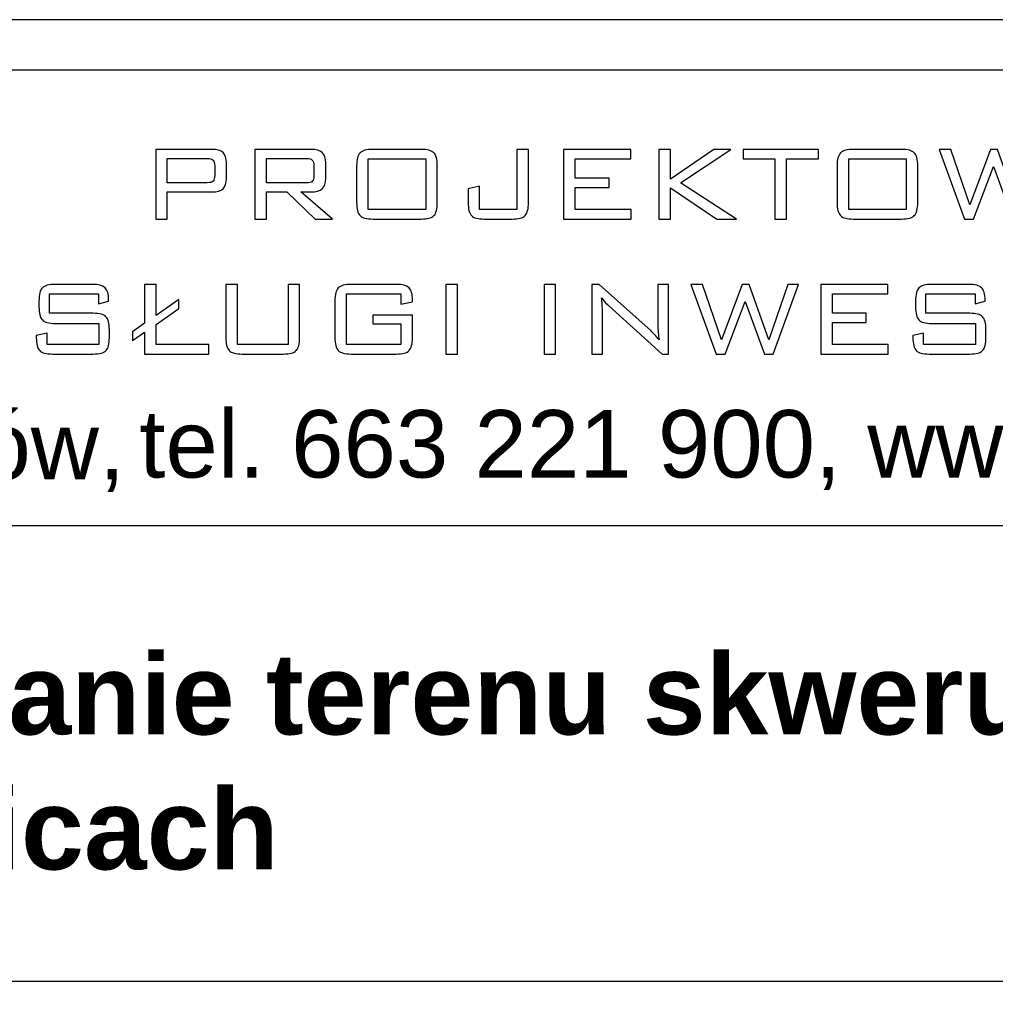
# Model space of a CAD drawing. Header units: millimetres. Extents: x 730 to 10409, y 1134 to 11940.
# Tile 24 of 49: x 8562 to 8851, y 1863 to 2155. Entities that reach past the tile are written whole.
import ezdxf

# ---------------------------------------------------------------- set-up
doc = ezdxf.new("R2010")
doc.units = ezdxf.units.MM
doc.layers.add('_0', color=7, linetype='Continuous')
doc.layers.add('A_ramka', color=7, linetype='Continuous')
doc.layers.add('wymiar', color=7, linetype='Continuous', lineweight=13)
doc.styles.add('GENERATED_STYLE_6', font='txt')

msp = doc.modelspace()

# ---------------------------------------------------------------- linework, layer by layer
at = {"layer": '_0'}
for points, knots in [([(8602.32, 2095.68), (8602.32, 2095.68), (8602.32, 2116.32), (8602.32, 2116.32), (8602.32, 2116.32), (8602.32, 2116.32), (8618.95, 2116.32), (8618.95, 2116.32), (8618.95, 2116.32), (8620.49, 2116.32), (8621.61, 2116), (8622.29, 2115.37), (8622.29, 2115.37), (8622.98, 2114.74), (8623.32, 2113.72), (8623.32, 2112.32), (8623.32, 2112.32), (8623.32, 2112.32), (8623.32, 2107.71), (8623.32, 2107.71), (8623.32, 2107.71), (8623.32, 2106.32), (8622.98, 2105.3), (8622.29, 2104.67), (8622.29, 2104.67), (8621.61, 2104.04), (8620.49, 2103.72), (8618.95, 2103.72), (8618.95, 2103.72), (8618.95, 2103.72), (8605.77, 2103.72), (8605.77, 2103.72), (8605.77, 2103.72), (8605.77, 2103.72), (8605.77, 2095.68), (8605.77, 2095.68), (8605.77, 2095.68), (8605.77, 2095.68), (8602.32, 2095.68), (8602.32, 2095.68)], [0, 0, 0, 0, 0.1, 0.1, 0.1, 0.1, 0.2, 0.2, 0.2, 0.2, 0.3, 0.3, 0.3, 0.3, 0.4, 0.4, 0.4, 0.4, 0.5, 0.5, 0.5, 0.5, 0.6, 0.6, 0.6, 0.6, 0.7, 0.7, 0.7, 0.7, 0.8, 0.8, 0.8, 0.8, 0.9, 0.9, 0.9, 0.9, 1, 1, 1, 1]), ([(8617.6, 2113.65), (8617.6, 2113.65), (8605.77, 2113.65), (8605.77, 2113.65), (8605.77, 2113.65), (8605.77, 2113.65), (8605.77, 2106.44), (8605.77, 2106.44), (8605.77, 2106.44), (8605.77, 2106.44), (8617.6, 2106.44), (8617.6, 2106.44), (8617.6, 2106.44), (8618.45, 2106.44), (8619.03, 2106.6), (8619.35, 2106.92), (8619.35, 2106.92), (8619.67, 2107.25), (8619.83, 2107.81), (8619.83, 2108.6), (8619.83, 2108.6), (8619.83, 2108.6), (8619.83, 2111.48), (8619.83, 2111.48), (8619.83, 2111.48), (8619.83, 2112.27), (8619.67, 2112.83), (8619.35, 2113.16), (8619.35, 2113.16), (8619.03, 2113.49), (8618.45, 2113.65), (8617.6, 2113.65)], [0, 0, 0, 0, 0.125, 0.125, 0.125, 0.125, 0.25, 0.25, 0.25, 0.25, 0.375, 0.375, 0.375, 0.375, 0.5, 0.5, 0.5, 0.5, 0.625, 0.625, 0.625, 0.625, 0.75, 0.75, 0.75, 0.75, 0.875, 0.875, 0.875, 0.875, 1, 1, 1, 1]), ([(8631.74, 2095.68), (8631.74, 2095.68), (8631.74, 2116.32), (8631.74, 2116.32), (8631.74, 2116.32), (8631.74, 2116.32), (8648.37, 2116.32), (8648.37, 2116.32), (8648.37, 2116.32), (8649.91, 2116.32), (8651.03, 2116), (8651.71, 2115.37), (8651.71, 2115.37), (8652.4, 2114.74), (8652.74, 2113.72), (8652.74, 2112.32), (8652.74, 2112.32), (8652.74, 2112.32), (8652.74, 2107.7), (8652.74, 2107.7), (8652.74, 2107.7), (8652.74, 2106.32), (8652.4, 2105.3), (8651.71, 2104.67), (8651.71, 2104.67), (8651.03, 2104.04), (8649.91, 2103.72), (8648.37, 2103.72), (8648.37, 2103.72), (8648.37, 2103.72), (8645.34, 2103.72), (8645.34, 2103.72), (8645.34, 2103.72), (8645.34, 2103.72), (8654.77, 2095.68), (8654.77, 2095.68), (8654.77, 2095.68), (8654.77, 2095.68), (8649.65, 2095.68), (8649.65, 2095.68), (8649.65, 2095.68), (8649.65, 2095.68), (8641.26, 2103.72), (8641.26, 2103.72), (8641.26, 2103.72), (8641.26, 2103.72), (8635.19, 2103.72), (8635.19, 2103.72), (8635.19, 2103.72), (8635.19, 2103.72), (8635.19, 2095.68), (8635.19, 2095.68), (8635.19, 2095.68), (8635.19, 2095.68), (8631.74, 2095.68), (8631.74, 2095.68)], [0, 0, 0, 0, 0.071429, 0.071429, 0.071429, 0.071429, 0.142857, 0.142857, 0.142857, 0.142857, 0.214286, 0.214286, 0.214286, 0.214286, 0.285714, 0.285714, 0.285714, 0.285714, 0.357143, 0.357143, 0.357143, 0.357143, 0.428571, 0.428571, 0.428571, 0.428571, 0.5, 0.5, 0.5, 0.5, 0.571429, 0.571429, 0.571429, 0.571429, 0.642857, 0.642857, 0.642857, 0.642857, 0.714286, 0.714286, 0.714286, 0.714286, 0.785714, 0.785714, 0.785714, 0.785714, 0.857143, 0.857143, 0.857143, 0.857143, 0.928571, 0.928571, 0.928571, 0.928571, 1, 1, 1, 1]), ([(8647.02, 2113.65), (8647.02, 2113.65), (8635.19, 2113.65), (8635.19, 2113.65), (8635.19, 2113.65), (8635.19, 2113.65), (8635.19, 2106.4), (8635.19, 2106.4), (8635.19, 2106.4), (8635.19, 2106.4), (8647.02, 2106.4), (8647.02, 2106.4), (8647.02, 2106.4), (8647.88, 2106.4), (8648.47, 2106.55), (8648.78, 2106.86), (8648.78, 2106.86), (8649.09, 2107.17), (8649.25, 2107.72), (8649.25, 2108.51), (8649.25, 2108.51), (8649.25, 2108.51), (8649.25, 2111.51), (8649.25, 2111.51), (8649.25, 2111.51), (8649.25, 2112.3), (8649.09, 2112.85), (8648.77, 2113.17), (8648.77, 2113.17), (8648.45, 2113.49), (8647.87, 2113.65), (8647.02, 2113.65)], [0, 0, 0, 0, 0.125, 0.125, 0.125, 0.125, 0.25, 0.25, 0.25, 0.25, 0.375, 0.375, 0.375, 0.375, 0.5, 0.5, 0.5, 0.5, 0.625, 0.625, 0.625, 0.625, 0.75, 0.75, 0.75, 0.75, 0.875, 0.875, 0.875, 0.875, 1, 1, 1, 1]), ([(8661.93, 2111.43), (8661.93, 2113.31), (8662.27, 2114.59), (8662.94, 2115.28), (8662.94, 2115.28), (8663.61, 2115.97), (8664.89, 2116.32), (8666.78, 2116.32), (8666.78, 2116.32), (8666.78, 2116.32), (8681.04, 2116.32), (8681.04, 2116.32), (8681.04, 2116.32), (8682.9, 2116.32), (8684.17, 2115.98), (8684.84, 2115.29), (8684.84, 2115.29), (8685.52, 2114.61), (8685.85, 2113.33), (8685.85, 2111.43), (8685.85, 2111.43), (8685.85, 2111.43), (8685.85, 2100.57), (8685.85, 2100.57), (8685.85, 2100.57), (8685.85, 2098.66), (8685.52, 2097.37), (8684.84, 2096.69), (8684.84, 2096.69), (8684.17, 2096.02), (8682.9, 2095.68), (8681.04, 2095.68), (8681.04, 2095.68), (8681.04, 2095.68), (8666.78, 2095.68), (8666.78, 2095.68), (8666.78, 2095.68), (8664.89, 2095.68), (8663.61, 2096.03), (8662.94, 2096.71), (8662.94, 2096.71), (8662.27, 2097.41), (8661.93, 2098.69), (8661.93, 2100.57), (8661.93, 2100.57), (8661.93, 2100.57), (8661.93, 2111.43), (8661.93, 2111.43)], [0, 0, 0, 0, 0.083333, 0.083333, 0.083333, 0.083333, 0.166667, 0.166667, 0.166667, 0.166667, 0.25, 0.25, 0.25, 0.25, 0.333333, 0.333333, 0.333333, 0.333333, 0.416667, 0.416667, 0.416667, 0.416667, 0.5, 0.5, 0.5, 0.5, 0.583333, 0.583333, 0.583333, 0.583333, 0.666667, 0.666667, 0.666667, 0.666667, 0.75, 0.75, 0.75, 0.75, 0.833333, 0.833333, 0.833333, 0.833333, 0.916667, 0.916667, 0.916667, 0.916667, 1, 1, 1, 1]), ([(8665.37, 2098.55), (8665.37, 2098.55), (8682.45, 2098.55), (8682.45, 2098.55), (8682.45, 2098.55), (8682.45, 2098.55), (8682.45, 2113.51), (8682.45, 2113.51), (8682.45, 2113.51), (8682.45, 2113.51), (8665.37, 2113.51), (8665.37, 2113.51), (8665.37, 2113.51), (8665.37, 2113.51), (8665.37, 2098.55), (8665.37, 2098.55)], [0, 0, 0, 0, 0.25, 0.25, 0.25, 0.25, 0.5, 0.5, 0.5, 0.5, 0.75, 0.75, 0.75, 0.75, 1, 1, 1, 1]), ([(8699.8, 2095.68), (8697.93, 2095.68), (8696.66, 2096.02), (8695.99, 2096.69), (8695.99, 2096.69), (8695.33, 2097.37), (8695, 2098.66), (8695, 2100.57), (8695, 2100.57), (8695, 2100.57), (8695, 2104.68), (8695, 2104.68), (8695, 2104.68), (8695, 2104.68), (8698.4, 2105.4), (8698.4, 2105.4), (8698.4, 2105.4), (8698.4, 2105.4), (8698.4, 2098.55), (8698.4, 2098.55), (8698.4, 2098.55), (8698.4, 2098.55), (8709.46, 2098.55), (8709.46, 2098.55), (8709.46, 2098.55), (8709.46, 2098.55), (8709.46, 2116.32), (8709.46, 2116.32), (8709.46, 2116.32), (8709.46, 2116.32), (8712.9, 2116.32), (8712.9, 2116.32), (8712.9, 2116.32), (8712.9, 2116.32), (8712.9, 2100.57), (8712.9, 2100.57), (8712.9, 2100.57), (8712.9, 2098.67), (8712.57, 2097.39), (8711.9, 2096.71), (8711.9, 2096.71), (8711.22, 2096.02), (8709.95, 2095.68), (8708.08, 2095.68), (8708.08, 2095.68), (8708.08, 2095.68), (8699.8, 2095.68), (8699.8, 2095.68)], [0, 0, 0, 0, 0.083333, 0.083333, 0.083333, 0.083333, 0.166667, 0.166667, 0.166667, 0.166667, 0.25, 0.25, 0.25, 0.25, 0.333333, 0.333333, 0.333333, 0.333333, 0.416667, 0.416667, 0.416667, 0.416667, 0.5, 0.5, 0.5, 0.5, 0.583333, 0.583333, 0.583333, 0.583333, 0.666667, 0.666667, 0.666667, 0.666667, 0.75, 0.75, 0.75, 0.75, 0.833333, 0.833333, 0.833333, 0.833333, 0.916667, 0.916667, 0.916667, 0.916667, 1, 1, 1, 1]), ([(8723.33, 2095.68), (8723.33, 2095.68), (8723.33, 2116.32), (8723.33, 2116.32), (8723.33, 2116.32), (8723.33, 2116.32), (8743.21, 2116.32), (8743.21, 2116.32), (8743.21, 2116.32), (8743.21, 2116.32), (8743.21, 2113.55), (8743.21, 2113.55), (8743.21, 2113.55), (8743.21, 2113.55), (8726.79, 2113.55), (8726.79, 2113.55), (8726.79, 2113.55), (8726.79, 2113.55), (8726.79, 2107.8), (8726.79, 2107.8), (8726.79, 2107.8), (8726.79, 2107.8), (8736.82, 2107.8), (8736.82, 2107.8), (8736.82, 2107.8), (8736.82, 2107.8), (8736.82, 2105.07), (8736.82, 2105.07), (8736.82, 2105.07), (8736.82, 2105.07), (8726.79, 2105.07), (8726.79, 2105.07), (8726.79, 2105.07), (8726.79, 2105.07), (8726.79, 2098.51), (8726.79, 2098.51), (8726.79, 2098.51), (8726.79, 2098.51), (8743.36, 2098.51), (8743.36, 2098.51), (8743.36, 2098.51), (8743.36, 2098.51), (8743.36, 2095.68), (8743.36, 2095.68), (8743.36, 2095.68), (8743.36, 2095.68), (8723.33, 2095.68), (8723.33, 2095.68)], [0, 0, 0, 0, 0.083333, 0.083333, 0.083333, 0.083333, 0.166667, 0.166667, 0.166667, 0.166667, 0.25, 0.25, 0.25, 0.25, 0.333333, 0.333333, 0.333333, 0.333333, 0.416667, 0.416667, 0.416667, 0.416667, 0.5, 0.5, 0.5, 0.5, 0.583333, 0.583333, 0.583333, 0.583333, 0.666667, 0.666667, 0.666667, 0.666667, 0.75, 0.75, 0.75, 0.75, 0.833333, 0.833333, 0.833333, 0.833333, 0.916667, 0.916667, 0.916667, 0.916667, 1, 1, 1, 1]), ([(8751.56, 2095.68), (8751.56, 2095.68), (8751.56, 2116.32), (8751.56, 2116.32), (8751.56, 2116.32), (8751.56, 2116.32), (8755.01, 2116.32), (8755.01, 2116.32), (8755.01, 2116.32), (8755.01, 2116.32), (8755.01, 2107.47), (8755.01, 2107.47), (8755.01, 2107.47), (8755.01, 2107.47), (8767.88, 2116.32), (8767.88, 2116.32), (8767.88, 2116.32), (8767.88, 2116.32), (8772.92, 2116.32), (8772.92, 2116.32), (8772.92, 2116.32), (8772.92, 2116.32), (8757.96, 2106.44), (8757.96, 2106.44), (8757.96, 2106.44), (8757.96, 2106.44), (8774.56, 2095.68), (8774.56, 2095.68), (8774.56, 2095.68), (8774.56, 2095.68), (8768.8, 2095.68), (8768.8, 2095.68), (8768.8, 2095.68), (8768.8, 2095.68), (8755.01, 2104.96), (8755.01, 2104.96), (8755.01, 2104.96), (8755.01, 2104.96), (8755.01, 2095.68), (8755.01, 2095.68), (8755.01, 2095.68), (8755.01, 2095.68), (8751.56, 2095.68), (8751.56, 2095.68)], [0, 0, 0, 0, 0.090909, 0.090909, 0.090909, 0.090909, 0.181818, 0.181818, 0.181818, 0.181818, 0.272727, 0.272727, 0.272727, 0.272727, 0.363636, 0.363636, 0.363636, 0.363636, 0.454545, 0.454545, 0.454545, 0.454545, 0.545455, 0.545455, 0.545455, 0.545455, 0.636364, 0.636364, 0.636364, 0.636364, 0.727273, 0.727273, 0.727273, 0.727273, 0.818182, 0.818182, 0.818182, 0.818182, 0.909091, 0.909091, 0.909091, 0.909091, 1, 1, 1, 1]), ([(8789.44, 2113.51), (8789.44, 2113.51), (8789.44, 2095.68), (8789.44, 2095.68), (8789.44, 2095.68), (8789.44, 2095.68), (8786, 2095.68), (8786, 2095.68), (8786, 2095.68), (8786, 2095.68), (8786, 2113.51), (8786, 2113.51), (8786, 2113.51), (8786, 2113.51), (8776.58, 2113.51), (8776.58, 2113.51), (8776.58, 2113.51), (8776.58, 2113.51), (8776.58, 2116.32), (8776.58, 2116.32), (8776.58, 2116.32), (8776.58, 2116.32), (8798.91, 2116.32), (8798.91, 2116.32), (8798.91, 2116.32), (8798.91, 2116.32), (8798.91, 2113.51), (8798.91, 2113.51), (8798.91, 2113.51), (8798.91, 2113.51), (8789.44, 2113.51), (8789.44, 2113.51)], [0, 0, 0, 0, 0.125, 0.125, 0.125, 0.125, 0.25, 0.25, 0.25, 0.25, 0.375, 0.375, 0.375, 0.375, 0.5, 0.5, 0.5, 0.5, 0.625, 0.625, 0.625, 0.625, 0.75, 0.75, 0.75, 0.75, 0.875, 0.875, 0.875, 0.875, 1, 1, 1, 1]), ([(8804.44, 2111.43), (8804.44, 2113.31), (8804.77, 2114.59), (8805.44, 2115.28), (8805.44, 2115.28), (8806.12, 2115.97), (8807.39, 2116.32), (8809.28, 2116.32), (8809.28, 2116.32), (8809.28, 2116.32), (8823.55, 2116.32), (8823.55, 2116.32), (8823.55, 2116.32), (8825.41, 2116.32), (8826.67, 2115.98), (8827.34, 2115.29), (8827.34, 2115.29), (8828.02, 2114.61), (8828.35, 2113.33), (8828.35, 2111.43), (8828.35, 2111.43), (8828.35, 2111.43), (8828.35, 2100.57), (8828.35, 2100.57), (8828.35, 2100.57), (8828.35, 2098.66), (8828.02, 2097.37), (8827.34, 2096.69), (8827.34, 2096.69), (8826.67, 2096.02), (8825.41, 2095.68), (8823.55, 2095.68), (8823.55, 2095.68), (8823.55, 2095.68), (8809.28, 2095.68), (8809.28, 2095.68), (8809.28, 2095.68), (8807.39, 2095.68), (8806.12, 2096.03), (8805.44, 2096.71), (8805.44, 2096.71), (8804.77, 2097.41), (8804.44, 2098.69), (8804.44, 2100.57), (8804.44, 2100.57), (8804.44, 2100.57), (8804.44, 2111.43), (8804.44, 2111.43)], [0, 0, 0, 0, 0.083333, 0.083333, 0.083333, 0.083333, 0.166667, 0.166667, 0.166667, 0.166667, 0.25, 0.25, 0.25, 0.25, 0.333333, 0.333333, 0.333333, 0.333333, 0.416667, 0.416667, 0.416667, 0.416667, 0.5, 0.5, 0.5, 0.5, 0.583333, 0.583333, 0.583333, 0.583333, 0.666667, 0.666667, 0.666667, 0.666667, 0.75, 0.75, 0.75, 0.75, 0.833333, 0.833333, 0.833333, 0.833333, 0.916667, 0.916667, 0.916667, 0.916667, 1, 1, 1, 1]), ([(8807.87, 2098.55), (8807.87, 2098.55), (8824.95, 2098.55), (8824.95, 2098.55), (8824.95, 2098.55), (8824.95, 2098.55), (8824.95, 2113.51), (8824.95, 2113.51), (8824.95, 2113.51), (8824.95, 2113.51), (8807.87, 2113.51), (8807.87, 2113.51), (8807.87, 2113.51), (8807.87, 2113.51), (8807.87, 2098.55), (8807.87, 2098.55)], [0, 0, 0, 0, 0.25, 0.25, 0.25, 0.25, 0.5, 0.5, 0.5, 0.5, 0.75, 0.75, 0.75, 0.75, 1, 1, 1, 1]), ([(8842.22, 2095.68), (8842.22, 2095.68), (8834.75, 2116.32), (8834.75, 2116.32), (8834.75, 2116.32), (8834.75, 2116.32), (8838.22, 2116.32), (8838.22, 2116.32), (8838.22, 2116.32), (8838.22, 2116.32), (8843.8, 2099.92), (8843.8, 2099.92), (8843.8, 2099.92), (8843.8, 2099.92), (8849.89, 2116.32), (8849.89, 2116.32), (8849.89, 2116.32), (8849.89, 2116.32), (8852.01, 2116.32), (8852.01, 2116.32), (8852.01, 2116.32), (8852.01, 2116.32), (8857.88, 2099.92), (8857.88, 2099.92), (8857.88, 2099.92), (8857.88, 2099.92), (8863.52, 2116.32), (8863.52, 2116.32), (8863.52, 2116.32), (8863.52, 2116.32), (8866.61, 2116.32), (8866.61, 2116.32), (8866.61, 2116.32), (8866.61, 2116.32), (8859.13, 2095.68), (8859.13, 2095.68), (8859.13, 2095.68), (8859.13, 2095.68), (8856.57, 2095.68), (8856.57, 2095.68), (8856.57, 2095.68), (8856.57, 2095.68), (8850.85, 2111.28), (8850.85, 2111.28), (8850.85, 2111.28), (8850.85, 2111.28), (8844.94, 2095.68), (8844.94, 2095.68), (8844.94, 2095.68), (8844.94, 2095.68), (8842.22, 2095.68), (8842.22, 2095.68)], [0, 0, 0, 0, 0.076923, 0.076923, 0.076923, 0.076923, 0.153846, 0.153846, 0.153846, 0.153846, 0.230769, 0.230769, 0.230769, 0.230769, 0.307692, 0.307692, 0.307692, 0.307692, 0.384615, 0.384615, 0.384615, 0.384615, 0.461538, 0.461538, 0.461538, 0.461538, 0.538462, 0.538462, 0.538462, 0.538462, 0.615385, 0.615385, 0.615385, 0.615385, 0.692308, 0.692308, 0.692308, 0.692308, 0.769231, 0.769231, 0.769231, 0.769231, 0.846154, 0.846154, 0.846154, 0.846154, 0.923077, 0.923077, 0.923077, 0.923077, 1, 1, 1, 1]), ([(8585.4, 2073.48), (8585.4, 2073.48), (8570.8, 2073.48), (8570.8, 2073.48), (8570.8, 2073.48), (8570.8, 2073.48), (8570.8, 2067.73), (8570.8, 2067.73), (8570.8, 2067.73), (8570.8, 2067.73), (8583.8, 2067.73), (8583.8, 2067.73), (8583.8, 2067.73), (8585.64, 2067.73), (8586.89, 2067.39), (8587.57, 2066.71), (8587.57, 2066.71), (8588.24, 2066.03), (8588.58, 2064.76), (8588.58, 2062.86), (8588.58, 2062.86), (8588.58, 2062.86), (8588.58, 2060.54), (8588.58, 2060.54), (8588.58, 2060.54), (8588.58, 2058.64), (8588.25, 2057.35), (8587.59, 2056.67), (8587.59, 2056.67), (8586.92, 2056), (8585.66, 2055.66), (8583.8, 2055.66), (8583.8, 2055.66), (8583.8, 2055.66), (8571.76, 2055.66), (8571.76, 2055.66), (8571.76, 2055.66), (8569.88, 2055.66), (8568.6, 2056), (8567.92, 2056.69), (8567.92, 2056.69), (8567.25, 2057.37), (8566.91, 2058.65), (8566.91, 2060.54), (8566.91, 2060.54), (8566.91, 2060.54), (8566.91, 2061.11), (8566.91, 2061.11), (8566.91, 2061.11), (8566.91, 2061.11), (8570.11, 2061.85), (8570.11, 2061.85), (8570.11, 2061.85), (8570.11, 2061.85), (8570.11, 2058.53), (8570.11, 2058.53), (8570.11, 2058.53), (8570.11, 2058.53), (8585.48, 2058.53), (8585.48, 2058.53), (8585.48, 2058.53), (8585.48, 2058.53), (8585.48, 2064.74), (8585.48, 2064.74), (8585.48, 2064.74), (8585.48, 2064.74), (8572.52, 2064.74), (8572.52, 2064.74), (8572.52, 2064.74), (8570.64, 2064.74), (8569.37, 2065.08), (8568.7, 2065.77), (8568.7, 2065.77), (8568.04, 2066.45), (8567.71, 2067.73), (8567.71, 2069.62), (8567.71, 2069.62), (8567.71, 2069.62), (8567.71, 2071.42), (8567.71, 2071.42), (8567.71, 2071.42), (8567.71, 2073.3), (8568.04, 2074.59), (8568.7, 2075.27), (8568.7, 2075.27), (8569.37, 2075.96), (8570.64, 2076.3), (8572.52, 2076.3), (8572.52, 2076.3), (8572.52, 2076.3), (8583.51, 2076.3), (8583.51, 2076.3), (8583.51, 2076.3), (8585.34, 2076.3), (8586.61, 2075.96), (8587.3, 2075.29), (8587.3, 2075.29), (8588, 2074.62), (8588.35, 2073.44), (8588.35, 2071.76), (8588.35, 2071.76), (8588.35, 2071.76), (8588.35, 2071.34), (8588.35, 2071.34), (8588.35, 2071.34), (8588.35, 2071.34), (8585.4, 2070.5), (8585.4, 2070.5), (8585.4, 2070.5), (8585.4, 2070.5), (8585.4, 2073.48), (8585.4, 2073.48)], [0, 0, 0, 0, 0.035714, 0.035714, 0.035714, 0.035714, 0.071429, 0.071429, 0.071429, 0.071429, 0.107143, 0.107143, 0.107143, 0.107143, 0.142857, 0.142857, 0.142857, 0.142857, 0.178571, 0.178571, 0.178571, 0.178571, 0.214286, 0.214286, 0.214286, 0.214286, 0.25, 0.25, 0.25, 0.25, 0.285714, 0.285714, 0.285714, 0.285714, 0.321429, 0.321429, 0.321429, 0.321429, 0.357143, 0.357143, 0.357143, 0.357143, 0.392857, 0.392857, 0.392857, 0.392857, 0.428571, 0.428571, 0.428571, 0.428571, 0.464286, 0.464286, 0.464286, 0.464286, 0.5, 0.5, 0.5, 0.5, 0.535714, 0.535714, 0.535714, 0.535714, 0.571429, 0.571429, 0.571429, 0.571429, 0.607143, 0.607143, 0.607143, 0.607143, 0.642857, 0.642857, 0.642857, 0.642857, 0.678571, 0.678571, 0.678571, 0.678571, 0.714286, 0.714286, 0.714286, 0.714286, 0.75, 0.75, 0.75, 0.75, 0.785714, 0.785714, 0.785714, 0.785714, 0.821429, 0.821429, 0.821429, 0.821429, 0.857143, 0.857143, 0.857143, 0.857143, 0.892857, 0.892857, 0.892857, 0.892857, 0.928571, 0.928571, 0.928571, 0.928571, 0.964286, 0.964286, 0.964286, 0.964286, 1, 1, 1, 1]), ([(8599.01, 2055.66), (8599.01, 2055.66), (8599.01, 2062.14), (8599.01, 2062.14), (8599.01, 2062.14), (8599.01, 2062.14), (8595.46, 2059.62), (8595.46, 2059.62), (8595.46, 2059.62), (8595.46, 2059.62), (8595.46, 2062.26), (8595.46, 2062.26), (8595.46, 2062.26), (8595.46, 2062.26), (8599.01, 2064.78), (8599.01, 2064.78), (8599.01, 2064.78), (8599.01, 2064.78), (8599.01, 2076.3), (8599.01, 2076.3), (8599.01, 2076.3), (8599.01, 2076.3), (8602.47, 2076.3), (8602.47, 2076.3), (8602.47, 2076.3), (8602.47, 2076.3), (8602.47, 2067.1), (8602.47, 2067.1), (8602.47, 2067.1), (8602.47, 2067.1), (8609.22, 2071.84), (8609.22, 2071.84), (8609.22, 2071.84), (8609.22, 2071.84), (8609.22, 2069.17), (8609.22, 2069.17), (8609.22, 2069.17), (8609.22, 2069.17), (8602.47, 2064.43), (8602.47, 2064.43), (8602.47, 2064.43), (8602.47, 2064.43), (8602.47, 2058.53), (8602.47, 2058.53), (8602.47, 2058.53), (8602.47, 2058.53), (8618.09, 2058.53), (8618.09, 2058.53), (8618.09, 2058.53), (8618.09, 2058.53), (8618.09, 2055.66), (8618.09, 2055.66), (8618.09, 2055.66), (8618.09, 2055.66), (8599.01, 2055.66), (8599.01, 2055.66)], [0, 0, 0, 0, 0.071429, 0.071429, 0.071429, 0.071429, 0.142857, 0.142857, 0.142857, 0.142857, 0.214286, 0.214286, 0.214286, 0.214286, 0.285714, 0.285714, 0.285714, 0.285714, 0.357143, 0.357143, 0.357143, 0.357143, 0.428571, 0.428571, 0.428571, 0.428571, 0.5, 0.5, 0.5, 0.5, 0.571429, 0.571429, 0.571429, 0.571429, 0.642857, 0.642857, 0.642857, 0.642857, 0.714286, 0.714286, 0.714286, 0.714286, 0.785714, 0.785714, 0.785714, 0.785714, 0.857143, 0.857143, 0.857143, 0.857143, 0.928571, 0.928571, 0.928571, 0.928571, 1, 1, 1, 1]), ([(8626.58, 2076.3), (8626.58, 2076.3), (8626.58, 2058.53), (8626.58, 2058.53), (8626.58, 2058.53), (8626.58, 2058.53), (8641.6, 2058.53), (8641.6, 2058.53), (8641.6, 2058.53), (8641.6, 2058.53), (8641.6, 2076.3), (8641.6, 2076.3), (8641.6, 2076.3), (8641.6, 2076.3), (8645, 2076.3), (8645, 2076.3), (8645, 2076.3), (8645, 2076.3), (8645, 2060.54), (8645, 2060.54), (8645, 2060.54), (8645, 2058.64), (8644.67, 2057.35), (8643.99, 2056.67), (8643.99, 2056.67), (8643.32, 2056), (8642.05, 2055.66), (8640.2, 2055.66), (8640.2, 2055.66), (8640.2, 2055.66), (8627.96, 2055.66), (8627.96, 2055.66), (8627.96, 2055.66), (8626.09, 2055.66), (8624.81, 2056.01), (8624.13, 2056.69), (8624.13, 2056.69), (8623.46, 2057.39), (8623.12, 2058.66), (8623.12, 2060.54), (8623.12, 2060.54), (8623.12, 2060.54), (8623.12, 2076.3), (8623.12, 2076.3), (8623.12, 2076.3), (8623.12, 2076.3), (8626.58, 2076.3), (8626.58, 2076.3)], [0, 0, 0, 0, 0.083333, 0.083333, 0.083333, 0.083333, 0.166667, 0.166667, 0.166667, 0.166667, 0.25, 0.25, 0.25, 0.25, 0.333333, 0.333333, 0.333333, 0.333333, 0.416667, 0.416667, 0.416667, 0.416667, 0.5, 0.5, 0.5, 0.5, 0.583333, 0.583333, 0.583333, 0.583333, 0.666667, 0.666667, 0.666667, 0.666667, 0.75, 0.75, 0.75, 0.75, 0.833333, 0.833333, 0.833333, 0.833333, 0.916667, 0.916667, 0.916667, 0.916667, 1, 1, 1, 1]), ([(8675.06, 2073.48), (8675.06, 2073.48), (8658.91, 2073.48), (8658.91, 2073.48), (8658.91, 2073.48), (8658.91, 2073.48), (8658.91, 2058.53), (8658.91, 2058.53), (8658.91, 2058.53), (8658.91, 2058.53), (8675.06, 2058.53), (8675.06, 2058.53), (8675.06, 2058.53), (8675.06, 2058.53), (8675.06, 2064.58), (8675.06, 2064.58), (8675.06, 2064.58), (8675.06, 2064.58), (8666.71, 2064.58), (8666.71, 2064.58), (8666.71, 2064.58), (8666.71, 2064.58), (8666.71, 2067.21), (8666.71, 2067.21), (8666.71, 2067.21), (8666.71, 2067.21), (8678.5, 2067.21), (8678.5, 2067.21), (8678.5, 2067.21), (8678.5, 2067.21), (8678.5, 2060.54), (8678.5, 2060.54), (8678.5, 2060.54), (8678.5, 2058.65), (8678.16, 2057.37), (8677.49, 2056.69), (8677.49, 2056.69), (8676.81, 2056), (8675.53, 2055.66), (8673.66, 2055.66), (8673.66, 2055.66), (8673.66, 2055.66), (8660.31, 2055.66), (8660.31, 2055.66), (8660.31, 2055.66), (8658.42, 2055.66), (8657.15, 2056.01), (8656.47, 2056.69), (8656.47, 2056.69), (8655.8, 2057.39), (8655.47, 2058.66), (8655.47, 2060.54), (8655.47, 2060.54), (8655.47, 2060.54), (8655.47, 2071.41), (8655.47, 2071.41), (8655.47, 2071.41), (8655.47, 2073.28), (8655.8, 2074.57), (8656.47, 2075.26), (8656.47, 2075.26), (8657.15, 2075.95), (8658.42, 2076.3), (8660.31, 2076.3), (8660.31, 2076.3), (8660.31, 2076.3), (8673.66, 2076.3), (8673.66, 2076.3), (8673.66, 2076.3), (8675.51, 2076.3), (8676.78, 2075.96), (8677.47, 2075.29), (8677.47, 2075.29), (8678.16, 2074.62), (8678.5, 2073.4), (8678.5, 2071.65), (8678.5, 2071.65), (8678.5, 2071.65), (8678.5, 2071.14), (8678.5, 2071.14), (8678.5, 2071.14), (8678.5, 2071.14), (8675.06, 2070.45), (8675.06, 2070.45), (8675.06, 2070.45), (8675.06, 2070.45), (8675.06, 2073.48), (8675.06, 2073.48)], [0, 0, 0, 0, 0.045455, 0.045455, 0.045455, 0.045455, 0.090909, 0.090909, 0.090909, 0.090909, 0.136364, 0.136364, 0.136364, 0.136364, 0.181818, 0.181818, 0.181818, 0.181818, 0.227273, 0.227273, 0.227273, 0.227273, 0.272727, 0.272727, 0.272727, 0.272727, 0.318182, 0.318182, 0.318182, 0.318182, 0.363636, 0.363636, 0.363636, 0.363636, 0.409091, 0.409091, 0.409091, 0.409091, 0.454545, 0.454545, 0.454545, 0.454545, 0.5, 0.5, 0.5, 0.5, 0.545455, 0.545455, 0.545455, 0.545455, 0.590909, 0.590909, 0.590909, 0.590909, 0.636364, 0.636364, 0.636364, 0.636364, 0.681818, 0.681818, 0.681818, 0.681818, 0.727273, 0.727273, 0.727273, 0.727273, 0.772727, 0.772727, 0.772727, 0.772727, 0.818182, 0.818182, 0.818182, 0.818182, 0.863636, 0.863636, 0.863636, 0.863636, 0.909091, 0.909091, 0.909091, 0.909091, 0.954545, 0.954545, 0.954545, 0.954545, 1, 1, 1, 1]), ([(8688.4, 2055.66), (8688.4, 2055.66), (8688.4, 2076.3), (8688.4, 2076.3), (8688.4, 2076.3), (8688.4, 2076.3), (8691.86, 2076.3), (8691.86, 2076.3), (8691.86, 2076.3), (8691.86, 2076.3), (8691.86, 2055.66), (8691.86, 2055.66), (8691.86, 2055.66), (8691.86, 2055.66), (8688.4, 2055.66), (8688.4, 2055.66)], [0, 0, 0, 0, 0.25, 0.25, 0.25, 0.25, 0.5, 0.5, 0.5, 0.5, 0.75, 0.75, 0.75, 0.75, 1, 1, 1, 1]), ([(8717.5, 2055.66), (8717.5, 2055.66), (8717.5, 2076.3), (8717.5, 2076.3), (8717.5, 2076.3), (8717.5, 2076.3), (8720.96, 2076.3), (8720.96, 2076.3), (8720.96, 2076.3), (8720.96, 2076.3), (8720.96, 2055.66), (8720.96, 2055.66), (8720.96, 2055.66), (8720.96, 2055.66), (8717.5, 2055.66), (8717.5, 2055.66)], [0, 0, 0, 0, 0.25, 0.25, 0.25, 0.25, 0.5, 0.5, 0.5, 0.5, 0.75, 0.75, 0.75, 0.75, 1, 1, 1, 1]), ([(8731.65, 2055.66), (8731.65, 2055.66), (8731.65, 2076.3), (8731.65, 2076.3), (8731.65, 2076.3), (8731.65, 2076.3), (8733.82, 2076.3), (8733.82, 2076.3), (8733.82, 2076.3), (8733.82, 2076.3), (8749.26, 2062.5), (8749.26, 2062.5), (8749.26, 2062.5), (8749.61, 2062.18), (8749.99, 2061.8), (8750.39, 2061.36), (8750.39, 2061.36), (8750.78, 2060.92), (8751.19, 2060.43), (8751.61, 2059.9), (8751.61, 2059.9), (8751.5, 2060.56), (8751.43, 2061.25), (8751.37, 2061.98), (8751.37, 2061.98), (8751.32, 2062.7), (8751.29, 2063.7), (8751.29, 2064.98), (8751.29, 2064.98), (8751.29, 2064.98), (8751.29, 2076.3), (8751.29, 2076.3), (8751.29, 2076.3), (8751.29, 2076.3), (8754.46, 2076.3), (8754.46, 2076.3), (8754.46, 2076.3), (8754.46, 2076.3), (8754.46, 2055.66), (8754.46, 2055.66), (8754.46, 2055.66), (8754.46, 2055.66), (8752.52, 2055.66), (8752.52, 2055.66), (8752.52, 2055.66), (8752.52, 2055.66), (8736.67, 2070.01), (8736.67, 2070.01), (8736.67, 2070.01), (8736.6, 2070.07), (8736.48, 2070.18), (8736.33, 2070.32), (8736.33, 2070.32), (8735.54, 2071.03), (8734.96, 2071.7), (8734.59, 2072.33), (8734.59, 2072.33), (8734.67, 2071.71), (8734.72, 2071.04), (8734.76, 2070.33), (8734.76, 2070.33), (8734.8, 2069.62), (8734.82, 2068.79), (8734.82, 2067.82), (8734.82, 2067.82), (8734.82, 2067.82), (8734.82, 2055.66), (8734.82, 2055.66), (8734.82, 2055.66), (8734.82, 2055.66), (8731.65, 2055.66), (8731.65, 2055.66)], [0, 0, 0, 0, 0.055556, 0.055556, 0.055556, 0.055556, 0.111111, 0.111111, 0.111111, 0.111111, 0.166667, 0.166667, 0.166667, 0.166667, 0.222222, 0.222222, 0.222222, 0.222222, 0.277778, 0.277778, 0.277778, 0.277778, 0.333333, 0.333333, 0.333333, 0.333333, 0.388889, 0.388889, 0.388889, 0.388889, 0.444444, 0.444444, 0.444444, 0.444444, 0.5, 0.5, 0.5, 0.5, 0.555556, 0.555556, 0.555556, 0.555556, 0.611111, 0.611111, 0.611111, 0.611111, 0.666667, 0.666667, 0.666667, 0.666667, 0.722222, 0.722222, 0.722222, 0.722222, 0.777778, 0.777778, 0.777778, 0.777778, 0.833333, 0.833333, 0.833333, 0.833333, 0.888889, 0.888889, 0.888889, 0.888889, 0.944444, 0.944444, 0.944444, 0.944444, 1, 1, 1, 1]), ([(8768.56, 2055.66), (8768.56, 2055.66), (8761.09, 2076.3), (8761.09, 2076.3), (8761.09, 2076.3), (8761.09, 2076.3), (8764.56, 2076.3), (8764.56, 2076.3), (8764.56, 2076.3), (8764.56, 2076.3), (8770.14, 2059.9), (8770.14, 2059.9), (8770.14, 2059.9), (8770.14, 2059.9), (8776.23, 2076.3), (8776.23, 2076.3), (8776.23, 2076.3), (8776.23, 2076.3), (8778.35, 2076.3), (8778.35, 2076.3), (8778.35, 2076.3), (8778.35, 2076.3), (8784.22, 2059.9), (8784.22, 2059.9), (8784.22, 2059.9), (8784.22, 2059.9), (8789.86, 2076.3), (8789.86, 2076.3), (8789.86, 2076.3), (8789.86, 2076.3), (8792.94, 2076.3), (8792.94, 2076.3), (8792.94, 2076.3), (8792.94, 2076.3), (8785.47, 2055.66), (8785.47, 2055.66), (8785.47, 2055.66), (8785.47, 2055.66), (8782.91, 2055.66), (8782.91, 2055.66), (8782.91, 2055.66), (8782.91, 2055.66), (8777.19, 2071.26), (8777.19, 2071.26), (8777.19, 2071.26), (8777.19, 2071.26), (8771.28, 2055.66), (8771.28, 2055.66), (8771.28, 2055.66), (8771.28, 2055.66), (8768.56, 2055.66), (8768.56, 2055.66)], [0, 0, 0, 0, 0.076923, 0.076923, 0.076923, 0.076923, 0.153846, 0.153846, 0.153846, 0.153846, 0.230769, 0.230769, 0.230769, 0.230769, 0.307692, 0.307692, 0.307692, 0.307692, 0.384615, 0.384615, 0.384615, 0.384615, 0.461538, 0.461538, 0.461538, 0.461538, 0.538462, 0.538462, 0.538462, 0.538462, 0.615385, 0.615385, 0.615385, 0.615385, 0.692308, 0.692308, 0.692308, 0.692308, 0.769231, 0.769231, 0.769231, 0.769231, 0.846154, 0.846154, 0.846154, 0.846154, 0.923077, 0.923077, 0.923077, 0.923077, 1, 1, 1, 1]), ([(8799.57, 2055.66), (8799.57, 2055.66), (8799.57, 2076.3), (8799.57, 2076.3), (8799.57, 2076.3), (8799.57, 2076.3), (8819.44, 2076.3), (8819.44, 2076.3), (8819.44, 2076.3), (8819.44, 2076.3), (8819.44, 2073.52), (8819.44, 2073.52), (8819.44, 2073.52), (8819.44, 2073.52), (8803.03, 2073.52), (8803.03, 2073.52), (8803.03, 2073.52), (8803.03, 2073.52), (8803.03, 2067.78), (8803.03, 2067.78), (8803.03, 2067.78), (8803.03, 2067.78), (8813.06, 2067.78), (8813.06, 2067.78), (8813.06, 2067.78), (8813.06, 2067.78), (8813.06, 2065.05), (8813.06, 2065.05), (8813.06, 2065.05), (8813.06, 2065.05), (8803.03, 2065.05), (8803.03, 2065.05), (8803.03, 2065.05), (8803.03, 2065.05), (8803.03, 2058.49), (8803.03, 2058.49), (8803.03, 2058.49), (8803.03, 2058.49), (8819.6, 2058.49), (8819.6, 2058.49), (8819.6, 2058.49), (8819.6, 2058.49), (8819.6, 2055.66), (8819.6, 2055.66), (8819.6, 2055.66), (8819.6, 2055.66), (8799.57, 2055.66), (8799.57, 2055.66)], [0, 0, 0, 0, 0.083333, 0.083333, 0.083333, 0.083333, 0.166667, 0.166667, 0.166667, 0.166667, 0.25, 0.25, 0.25, 0.25, 0.333333, 0.333333, 0.333333, 0.333333, 0.416667, 0.416667, 0.416667, 0.416667, 0.5, 0.5, 0.5, 0.5, 0.583333, 0.583333, 0.583333, 0.583333, 0.666667, 0.666667, 0.666667, 0.666667, 0.75, 0.75, 0.75, 0.75, 0.833333, 0.833333, 0.833333, 0.833333, 0.916667, 0.916667, 0.916667, 0.916667, 1, 1, 1, 1]), ([(8845.4, 2073.48), (8845.4, 2073.48), (8830.8, 2073.48), (8830.8, 2073.48), (8830.8, 2073.48), (8830.8, 2073.48), (8830.8, 2067.73), (8830.8, 2067.73), (8830.8, 2067.73), (8830.8, 2067.73), (8843.81, 2067.73), (8843.81, 2067.73), (8843.81, 2067.73), (8845.64, 2067.73), (8846.89, 2067.39), (8847.57, 2066.71), (8847.57, 2066.71), (8848.24, 2066.03), (8848.58, 2064.76), (8848.58, 2062.86), (8848.58, 2062.86), (8848.58, 2062.86), (8848.58, 2060.54), (8848.58, 2060.54), (8848.58, 2060.54), (8848.58, 2058.64), (8848.25, 2057.35), (8847.59, 2056.67), (8847.59, 2056.67), (8846.92, 2056), (8845.67, 2055.66), (8843.81, 2055.66), (8843.81, 2055.66), (8843.81, 2055.66), (8831.76, 2055.66), (8831.76, 2055.66), (8831.76, 2055.66), (8829.88, 2055.66), (8828.61, 2056), (8827.93, 2056.69), (8827.93, 2056.69), (8827.25, 2057.37), (8826.91, 2058.65), (8826.91, 2060.54), (8826.91, 2060.54), (8826.91, 2060.54), (8826.91, 2061.11), (8826.91, 2061.11), (8826.91, 2061.11), (8826.91, 2061.11), (8830.11, 2061.85), (8830.11, 2061.85), (8830.11, 2061.85), (8830.11, 2061.85), (8830.11, 2058.53), (8830.11, 2058.53), (8830.11, 2058.53), (8830.11, 2058.53), (8845.48, 2058.53), (8845.48, 2058.53), (8845.48, 2058.53), (8845.48, 2058.53), (8845.48, 2064.74), (8845.48, 2064.74), (8845.48, 2064.74), (8845.48, 2064.74), (8832.52, 2064.74), (8832.52, 2064.74), (8832.52, 2064.74), (8830.65, 2064.74), (8829.37, 2065.08), (8828.71, 2065.77), (8828.71, 2065.77), (8828.05, 2066.45), (8827.71, 2067.73), (8827.71, 2069.62), (8827.71, 2069.62), (8827.71, 2069.62), (8827.71, 2071.42), (8827.71, 2071.42), (8827.71, 2071.42), (8827.71, 2073.3), (8828.05, 2074.59), (8828.71, 2075.27), (8828.71, 2075.27), (8829.37, 2075.96), (8830.65, 2076.3), (8832.52, 2076.3), (8832.52, 2076.3), (8832.52, 2076.3), (8843.51, 2076.3), (8843.51, 2076.3), (8843.51, 2076.3), (8845.35, 2076.3), (8846.61, 2075.96), (8847.3, 2075.29), (8847.3, 2075.29), (8848, 2074.62), (8848.35, 2073.44), (8848.35, 2071.76), (8848.35, 2071.76), (8848.35, 2071.76), (8848.35, 2071.34), (8848.35, 2071.34), (8848.35, 2071.34), (8848.35, 2071.34), (8845.4, 2070.5), (8845.4, 2070.5), (8845.4, 2070.5), (8845.4, 2070.5), (8845.4, 2073.48), (8845.4, 2073.48)], [0, 0, 0, 0, 0.035714, 0.035714, 0.035714, 0.035714, 0.071429, 0.071429, 0.071429, 0.071429, 0.107143, 0.107143, 0.107143, 0.107143, 0.142857, 0.142857, 0.142857, 0.142857, 0.178571, 0.178571, 0.178571, 0.178571, 0.214286, 0.214286, 0.214286, 0.214286, 0.25, 0.25, 0.25, 0.25, 0.285714, 0.285714, 0.285714, 0.285714, 0.321429, 0.321429, 0.321429, 0.321429, 0.357143, 0.357143, 0.357143, 0.357143, 0.392857, 0.392857, 0.392857, 0.392857, 0.428571, 0.428571, 0.428571, 0.428571, 0.464286, 0.464286, 0.464286, 0.464286, 0.5, 0.5, 0.5, 0.5, 0.535714, 0.535714, 0.535714, 0.535714, 0.571429, 0.571429, 0.571429, 0.571429, 0.607143, 0.607143, 0.607143, 0.607143, 0.642857, 0.642857, 0.642857, 0.642857, 0.678571, 0.678571, 0.678571, 0.678571, 0.714286, 0.714286, 0.714286, 0.714286, 0.75, 0.75, 0.75, 0.75, 0.785714, 0.785714, 0.785714, 0.785714, 0.821429, 0.821429, 0.821429, 0.821429, 0.857143, 0.857143, 0.857143, 0.857143, 0.892857, 0.892857, 0.892857, 0.892857, 0.928571, 0.928571, 0.928571, 0.928571, 0.964286, 0.964286, 0.964286, 0.964286, 1, 1, 1, 1])]:
    msp.add_open_spline(points, degree=3, knots=knots, dxfattribs=at)
at = {"layer": 'A_ramka'}
msp.add_lwpolyline([(9073.52, 2154.78), (8106.57, 2154.78), (8106.56, 1450.91), (8106.56, 1450.91), (8106.56, 1150.82), (9073.52, 1150.82), (9073.52, 2154.78)], dxfattribs=at)
at = {"layer": 'A_ramka', "color": 0}
for points in [[(8121.57, 1869.7), (9058.52, 1869.7), (9058.52, 2139.78), (8121.57, 2139.78)], [(8121.57, 1869.7), (9058.52, 1869.7), (9058.52, 2004.74), (8121.57, 2004.74)]]:
    msp.add_lwpolyline(points, close=True, dxfattribs=at)

# ---------------------------------------------------------------- texts
at = {"layer": 'wymiar', "color": 0, "linetype": 'Continuous', "lineweight": 13, "char_height": 20.0061, "attachment_point": 7, "style": 'GENERATED_STYLE_6'}
for s, insert in [('{\\fArial|b0|i0|c238|p32;ul. Słoneczna 24, 97-420 Szczerców,}', (8133.43, 2014.74)), ('{\\fArial|b0|i0|c238|p32;tel. 663 221 900, www.tmbud.com.pl}', (8597.45, 2013))]:
    msp.add_mtext(s, dxfattribs=dict(at, insert=insert))
at = {"layer": 'wymiar', "color": 0, "insert": (8320.23, 1902.51), "char_height": 24, "attachment_point": 7, "style": 'GENERATED_STYLE_6'}
msp.add_mtext('{\\fArial|b1|i0|c238|p32;Zagospodarowanie terenu skweru \\Pw Łuszczanowicach }', dxfattribs=at)

doc.saveas('drawing.dxf')
